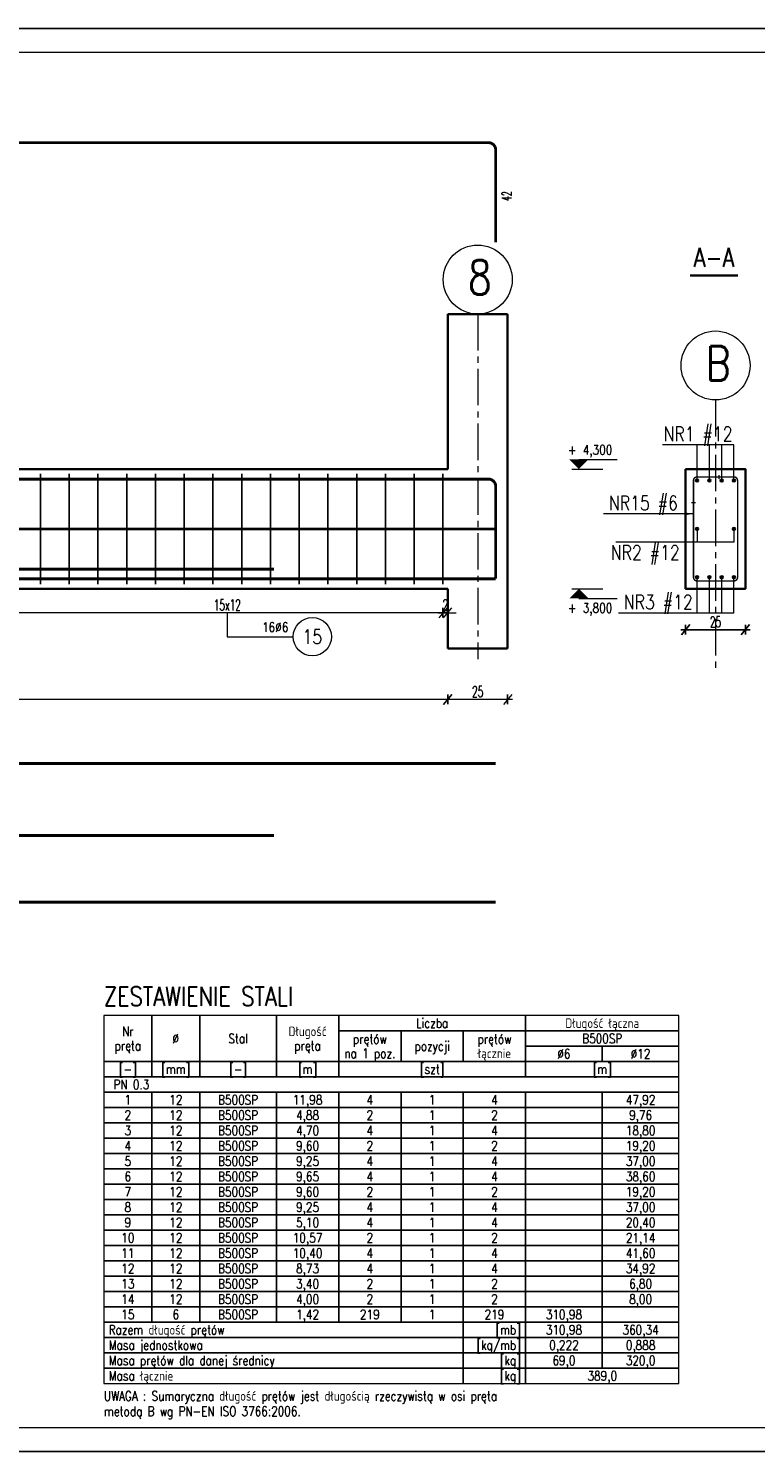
# Model space of a CAD drawing. Header units: centimetres. Extents: x 125945 to 146944, y 20629 to 31773.
# Tile 24 of 80: x 135788 to 136092, y 20629 to 21223. Entities that reach past the tile are written whole.
import ezdxf
from ezdxf.enums import TextEntityAlignment as Align

# ---------------------------------------------------------------- set-up
doc = ezdxf.new("R2010")
doc.units = ezdxf.units.CM
doc.linetypes.add('CENTER2', pattern=[28.575, 19.05, -3.175, 3.175, -3.175])
for name, color, linetype, lineweight in [('e-cad_cienkie', 88, 'Continuous', 15), ('e-cad_opisy', 7, 'Continuous', 15), ('e-cad_osie', 172, 'CENTER2', 9), ('e-cad_wymiary', 66, 'Continuous', 15), ('K-ŻELBET', 204, 'Continuous', 35)]:
    doc.layers.add(name, color=color, linetype=linetype, lineweight=lineweight)
for name, color, linetype in [('e-cad_prety_przekroj', 4, 'Continuous'), ('e-cad_prety_widok', 3, 'Continuous'), ('e-cad_strzemiona', 3, 'Continuous')]:
    doc.layers.add(name, color=color, linetype=linetype)
doc.styles.add('e-cad_1', font='simplex.shx', dxfattribs={"width": 0.6})
doc.styles.add('e-cad_2', font='simplex.shx', dxfattribs={"width": 0.8})
doc.styles.add('simpl', font='simplex.shx', dxfattribs={"width": 0.6})
doc.dimstyles.new('1_10', dxfattribs={"dimtxt": 2.75, "dimasz": 2, "dimexe": 1.25, "dimexo": 0, "dimgap": 0.8, "dimtad": 1, "dimdec": 1, "dimrnd": 0.5, "dimdsep": 46, "dimtxsty": 'e-cad_1', "dimblk": 'OBLIQUE', "dimcen": 0, "dimdle": 1, "dimclrd": 256, "dimclre": 256, "dimclrt": 256, "dimadec": 0, "dimazin": 0, "dimtfac": 1, "dimtdec": 1, "dimtix": 1, "dimtmove": 2, "dimatfit": 3, "dimfxl": 1.25, "dimfxlon": 1, "dimtfill": 1, "dimtfillclr": 256, "dimlwd": 9, "dimarcsym": 0})
doc.dimstyles.new('1_20', dxfattribs={"dimscale": 2, "dimtxt": 2.25, "dimasz": 1.75, "dimexe": 1, "dimexo": 0, "dimgap": 0.5, "dimtad": 1, "dimdec": 1, "dimrnd": 0.5, "dimdsep": 46, "dimtxsty": 'simpl', "dimblk": 'OBLIQUE', "dimcen": 0, "dimdle": 1, "dimclrd": 256, "dimclre": 256, "dimclrt": 256, "dimadec": 0, "dimazin": 0, "dimtfac": 1, "dimtdec": 1, "dimtix": 1, "dimtmove": 2, "dimatfit": 3, "dimldrblk": 'OBLIQUE', "dimfxl": 1, "dimfxlon": 1, "dimarcsym": 0})
doc.dimstyles.new('e-cad_1_20_[cm]', dxfattribs={"dimscale": 2, "dimtxt": 2.25, "dimasz": 1.75, "dimexe": 1, "dimexo": 0, "dimgap": 0.5, "dimtad": 1, "dimdec": 1, "dimrnd": 0.5, "dimdsep": 46, "dimtxsty": 'simpl', "dimblk": 'OBLIQUE', "dimcen": 0, "dimdle": 1, "dimclrd": 256, "dimclre": 256, "dimclrt": 256, "dimadec": 0, "dimazin": 0, "dimtfac": 1, "dimtdec": 1, "dimtix": 1, "dimtmove": 2, "dimatfit": 3, "dimldrblk": 'OBLIQUE', "dimfxl": 1, "dimfxlon": 1, "dimlwd": -1, "dimarcsym": 0})

# ---------------------------------------------------------------- blocks, each defined once
blk = doc.blocks.new('_Oblique')
at = {"color": 0, "linetype": 'ByBlock', "lineweight": -2}
blk.add_line((0.5, 0.6), (-0.5, -0.6), dxfattribs=at)
blk = doc.blocks.new('*D4129')
at = {"layer": 'Defpoints', "color": 0}
for p in [(136087.73, 21039.05), (136087.73, 20989.05), (136107.2, 20989.05)]:
    blk.add_point(p, dxfattribs=at)
at = {"layer": 'e-cad_wymiary', "lineweight": -2, "ltscale": 0.8}
for p, q in [((136107.2, 21041.05), (136107.2, 20987.05)), ((136105.2, 21039.05), (136109.2, 21039.05)), ((136105.2, 20989.05), (136109.2, 20989.05))]:
    blk.add_line(p, q, dxfattribs=at)
at = {"layer": 'e-cad_wymiary', "lineweight": -2, "xscale": 3.5, "yscale": 3.5, "zscale": 3.5}
for p, rotation in [((136107.2, 21039.05), 90), ((136107.2, 20989.05), 270)]:
    blk.add_blockref('_Oblique', p, dxfattribs=dict(at, rotation=rotation))
at = {"layer": 'e-cad_wymiary', "ltscale": 0.8, "insert": (136103.95, 21014.05), "char_height": 4.5, "attachment_point": 5, "rotation": 90, "style": 'simpl'}
blk.add_mtext('50', dxfattribs=at)
blk = doc.blocks.new('*D4130')
at = {"layer": 'Defpoints', "color": 0}
for p in [(136062.73, 20989.05), (136087.73, 20989.05), (136087.73, 20971.99)]:
    blk.add_point(p, dxfattribs=at)
at = {"layer": 'e-cad_wymiary', "lineweight": -2, "ltscale": 0.8}
for p, q in [((136060.73, 20971.99), (136089.73, 20971.99)), ((136062.73, 20973.99), (136062.73, 20969.99)), ((136087.73, 20973.99), (136087.73, 20969.99))]:
    blk.add_line(p, q, dxfattribs=at)
at = {"layer": 'e-cad_wymiary', "lineweight": -2, "xscale": 3.5, "yscale": 3.5, "zscale": 3.5, "rotation": 180}
blk.add_blockref('_Oblique', (136062.73, 20971.99), dxfattribs=at)
at = {"layer": 'e-cad_wymiary', "lineweight": -2, "xscale": 3.5, "yscale": 3.5, "zscale": 3.5}
blk.add_blockref('_Oblique', (136087.73, 20971.99), dxfattribs=at)
at = {"layer": 'e-cad_wymiary', "ltscale": 0.8, "insert": (136075.23, 20975.24), "char_height": 4.5, "attachment_point": 5, "style": 'simpl'}
blk.add_mtext('25', dxfattribs=at)
blk = doc.blocks.new('e-cad_przekroj_nazwa_1')
at = {"const_width": 0.5}
blk.add_lwpolyline([(5, 0), (-5, 0)], dxfattribs=at)
at = {"style": 'e-cad_1', "width": 0.8}
blk.add_attdef('SYMBOL', text='', height=4, dxfattribs=at).set_placement((0, 1.75), align=Align.CENTER)
blk = doc.blocks.new('*D4165')
at = {"layer": 'Defpoints', "color": 0}
for p in [(135961.47, 20991.05), (135963.47, 20991.05), (135963.47, 20979.05)]:
    blk.add_point(p, dxfattribs=at)
at = {"layer": 'e-cad_wymiary', "lineweight": -2, "ltscale": 0.8}
for p, q in [((135961.47, 20981.05), (135961.47, 20977.05)), ((135963.47, 20981.05), (135963.47, 20977.05))]:
    blk.add_line(p, q, dxfattribs=at)
at = {"layer": 'e-cad_wymiary', "ltscale": 0.8}
for p, q in [((135961.47, 20979.05), (135957.97, 20979.05)), ((135959.47, 20979.05), (135965.47, 20979.05)), ((135963.47, 20979.05), (135966.97, 20979.05))]:
    blk.add_line(p, q, dxfattribs=at)
at = {"layer": 'e-cad_wymiary', "xscale": 3.5, "yscale": 3.5, "zscale": 3.5}
blk.add_blockref('_Oblique', (135961.47, 20979.05), dxfattribs=at)
at = {"layer": 'e-cad_wymiary', "xscale": 3.5, "yscale": 3.5, "zscale": 3.5, "rotation": 180}
blk.add_blockref('_Oblique', (135963.47, 20979.05), dxfattribs=at)
at = {"layer": 'e-cad_wymiary', "ltscale": 0.8, "insert": (135962.47, 20982.3), "char_height": 4.5, "attachment_point": 5, "style": 'simpl'}
blk.add_mtext('2', dxfattribs=at)
blk = doc.blocks.new('*D4166')
at = {"layer": 'Defpoints', "color": 0}
for p in [(135781.47, 20991.05), (135961.47, 20991.05), (135781.47, 20979.05)]:
    blk.add_point(p, dxfattribs=at)
at = {"layer": 'e-cad_wymiary', "lineweight": -2, "ltscale": 0.8}
for p, q in [((135781.47, 20981.05), (135781.47, 20977.05)), ((135961.47, 20981.05), (135961.47, 20977.05))]:
    blk.add_line(p, q, dxfattribs=at)
at = {"layer": 'e-cad_wymiary', "ltscale": 0.8}
blk.add_line((135963.47, 20979.05), (135779.47, 20979.05), dxfattribs=at)
at = {"layer": 'e-cad_wymiary', "xscale": 3.5, "yscale": 3.5, "zscale": 3.5, "rotation": 180}
blk.add_blockref('_Oblique', (135781.47, 20979.05), dxfattribs=at)
at = {"layer": 'e-cad_wymiary', "xscale": 3.5, "yscale": 3.5, "zscale": 3.5}
blk.add_blockref('_Oblique', (135961.47, 20979.05), dxfattribs=at)
at = {"layer": 'e-cad_wymiary', "ltscale": 0.8, "insert": (135871.47, 20982.3), "char_height": 4.5, "attachment_point": 5, "style": 'simpl'}
blk.add_mtext('15x12', dxfattribs=at)
blk = doc.blocks.new('e-cad_ZelbetOpisNiezliczalny_1P')
at = {"layer": 'e-cad_cienkie'}
blk.add_circle((4, 0), 4, dxfattribs=at)
at = {"layer": 'e-cad_opisy', "ltscale": 0.04, "style": 'e-cad_1', "width": 0.8}
for tag, p in [('OPIS', (-1, 1)), ('UWAGI', (-1, -3))]:
    blk.add_attdef(tag, text='', height=2, dxfattribs=at).set_placement(p, align=Align.RIGHT)
blk.add_attdef('NR', text='', height=3, dxfattribs=at).set_placement((4, 0), align=Align.MIDDLE_CENTER)
blk = doc.blocks.new('e-cad_kota_2')
blk.add_line((0, 2), (8, 2))
blk.add_lwpolyline([(0, 0, 0, 4, 0), (0, 2, 4, 4, 0)], format="xyseb")
at = {"style": 'e-cad_1', "width": 0.8}
blk.add_attdef('ZNAK', text='', height=2, dxfattribs=at).set_placement((-0.5, 3), align=Align.RIGHT)
blk.add_attdef('RZEDNA', (0.8, 3), '', height=2, dxfattribs=at)
blk = doc.blocks.new('e-cad_kota_2_1')
blk.add_line((0, -2), (8, -2))
blk.add_lwpolyline([(0, 0, 0, 4, 0), (0, -2, 4, 4, 0)], format="xyseb")
at = {"style": 'e-cad_1', "width": 0.8}
blk.add_attdef('ZNAK', text='', height=2, dxfattribs=at).set_placement((-0.5, -5), align=Align.RIGHT)
blk.add_attdef('RZEDNA', (0.8, -5), '', height=2, dxfattribs=at)
blk = doc.blocks.new('*D4169')
at = {"layer": 'Defpoints', "color": 0}
for p in [(135963.47, 20964.08), (135988.47, 20964.08), (135963.47, 20942.89)]:
    blk.add_point(p, dxfattribs=at)
at = {"layer": 'e-cad_wymiary', "lineweight": -2, "ltscale": 0.8}
for p, q in [((135963.47, 20944.89), (135963.47, 20940.89)), ((135988.47, 20944.89), (135988.47, 20940.89))]:
    blk.add_line(p, q, dxfattribs=at)
at = {"layer": 'e-cad_wymiary', "ltscale": 0.8}
blk.add_line((135990.47, 20942.89), (135961.47, 20942.89), dxfattribs=at)
at = {"layer": 'e-cad_wymiary', "xscale": 3.5, "yscale": 3.5, "zscale": 3.5, "rotation": 180}
blk.add_blockref('_Oblique', (135963.47, 20942.89), dxfattribs=at)
at = {"layer": 'e-cad_wymiary', "xscale": 3.5, "yscale": 3.5, "zscale": 3.5}
blk.add_blockref('_Oblique', (135988.47, 20942.89), dxfattribs=at)
at = {"layer": 'e-cad_wymiary', "ltscale": 0.8, "insert": (135975.97, 20946.14), "char_height": 4.5, "attachment_point": 5, "style": 'simpl'}
blk.add_mtext('25', dxfattribs=at)
blk = doc.blocks.new('*D4170')
at = {"layer": 'Defpoints', "color": 0}
for p in [(135963.47, 20964.08), (135418.47, 20959.72), (135418.47, 20942.89)]:
    blk.add_point(p, dxfattribs=at)
at = {"layer": 'e-cad_wymiary', "lineweight": -2, "ltscale": 0.8}
for p, q in [((135418.47, 20944.89), (135418.47, 20940.89)), ((135963.47, 20944.89), (135963.47, 20940.89))]:
    blk.add_line(p, q, dxfattribs=at)
at = {"layer": 'e-cad_wymiary', "ltscale": 0.8}
blk.add_line((135965.47, 20942.89), (135416.47, 20942.89), dxfattribs=at)
at = {"layer": 'e-cad_wymiary', "xscale": 3.5, "yscale": 3.5, "zscale": 3.5, "rotation": 180}
blk.add_blockref('_Oblique', (135418.47, 20942.89), dxfattribs=at)
at = {"layer": 'e-cad_wymiary', "xscale": 3.5, "yscale": 3.5, "zscale": 3.5}
blk.add_blockref('_Oblique', (135963.47, 20942.89), dxfattribs=at)
at = {"layer": 'e-cad_wymiary', "ltscale": 0.8, "insert": (135690.97, 20946.14), "char_height": 4.5, "attachment_point": 5, "style": 'simpl'}
blk.add_mtext('545', dxfattribs=at)

msp = doc.modelspace()

# ---------------------------------------------------------------- hatches: boundary and pattern name
at = {"layer": 'e-cad_prety_przekroj', "ltscale": 0.8}
h = msp.add_hatch(color=256, dxfattribs=at)
edge = h.paths.add_edge_path()
edge.add_arc((136067.53, 21034.25), 0.6, 0, 360)
h = msp.add_hatch(color=256, dxfattribs=at)
edge = h.paths.add_edge_path()
edge.add_arc((136072.66, 21034.25), 0.6, 0, 360)
h = msp.add_hatch(color=256, dxfattribs=at)
edge = h.paths.add_edge_path()
edge.add_arc((136077.8, 21034.25), 0.6, 0, 360)
h = msp.add_hatch(color=256, dxfattribs=at)
edge = h.paths.add_edge_path()
edge.add_arc((136082.93, 21034.25), 0.6, 0, 360)
h = msp.add_hatch(color=256, dxfattribs=at)
edge = h.paths.add_edge_path()
edge.add_arc((136067.53, 21014.03), 0.6, 0, 360)
h = msp.add_hatch(color=256, dxfattribs=at)
edge = h.paths.add_edge_path()
edge.add_arc((136082.93, 21014.03), 0.6, -180, 180, ccw=False)
h = msp.add_hatch(color=256, dxfattribs=at)
edge = h.paths.add_edge_path()
edge.add_arc((136067.53, 20993.85), 0.6, 0, 360)
h = msp.add_hatch(color=256, dxfattribs=at)
edge = h.paths.add_edge_path()
edge.add_arc((136072.66, 20993.85), 0.6, 0, 360)
h = msp.add_hatch(color=256, dxfattribs=at)
edge = h.paths.add_edge_path()
edge.add_arc((136077.8, 20993.85), 0.6, 0, 360)
h = msp.add_hatch(color=256, dxfattribs=at)
edge = h.paths.add_edge_path()
edge.add_arc((136082.93, 20993.85), 0.6, 0, 360)

# ---------------------------------------------------------------- linework, layer by layer
at = {"layer": 'Defpoints'}
msp.add_lwpolyline([(132588.6, 20628.94), (136328.6, 20628.94), (136328.6, 21222.94), (132588.6, 21222.94)], close=True, dxfattribs=at)
at = {"layer": 'e-cad_cienkie', "ltscale": 0.8}
for p, q in [((136015.21, 21039.05), (136028.21, 21039.05)), ((136076.73, 21034.95), (136076.73, 21036.55)), ((136065.23, 21025.05), (136066.83, 21025.05)), ((136015.21, 20989.05), (136028.21, 20989.05))]:
    msp.add_line(p, q, dxfattribs=at)
at = {"layer": 'e-cad_cienkie'}
msp.add_lwpolyline([(132648.6, 20638.94), (136318.6, 20638.94), (136318.6, 21212.94), (132648.6, 21212.94)], close=True, dxfattribs=at)
at = {"layer": 'e-cad_cienkie', "ltscale": 0.8}
for points in [[(136082.93, 21049.16), (136053.09, 21049.16)], [(136067.53, 21034.25), (136067.53, 21049.16)], [(136072.66, 21034.25), (136072.66, 21049.16)], [(136077.8, 21034.25), (136077.8, 21049.16)], [(136082.93, 21034.25), (136082.93, 21049.16)], [(136067.53, 21014.03), (136067.53, 21008.43)], [(136082.93, 21014.07), (136082.93, 21008.46)], [(136082.93, 21008.46), (136033.66, 21008.46)], [(136067.53, 20978.94), (136067.53, 20993.85)], [(136072.66, 20978.94), (136072.66, 20993.85)], [(136077.8, 20978.94), (136077.8, 20993.85)], [(136082.93, 20978.94), (136082.93, 20993.85)], [(136082.93, 20978.94), (136034.69, 20978.94)], [(135871.47, 20969.05), (135898.95, 20969.05)]]:
    msp.add_lwpolyline(points, dxfattribs=at)
for points in [[(135819.96, 20791.74), (135839.96, 20791.74), (135839.96, 20810.94), (135819.96, 20810.94)], [(135839.96, 20791.74), (135859.96, 20791.74), (135859.96, 20810.94), (135839.96, 20810.94)], [(135859.96, 20791.74), (135891.96, 20791.74), (135891.96, 20810.94), (135859.96, 20810.94)], [(135891.96, 20791.74), (135917.96, 20791.74), (135917.96, 20810.94), (135891.96, 20810.94)], [(135917.96, 20804.54), (135995.96, 20804.54), (135995.96, 20810.94), (135917.96, 20810.94)], [(135995.96, 20804.54), (136059.96, 20804.54), (136059.96, 20810.94), (135995.96, 20810.94)], [(135917.96, 20791.74), (135943.96, 20791.74), (135943.96, 20804.54), (135917.96, 20804.54)], [(135943.96, 20791.74), (135969.96, 20791.74), (135969.96, 20804.54), (135943.96, 20804.54)], [(135969.96, 20791.74), (135995.96, 20791.74), (135995.96, 20804.54), (135969.96, 20804.54)], [(135995.96, 20798.14), (136059.96, 20798.14), (136059.96, 20804.54), (135995.96, 20804.54)], [(135995.96, 20791.74), (136027.96, 20791.74), (136027.96, 20798.14), (135995.96, 20798.14)], [(136027.96, 20791.74), (136059.96, 20791.74), (136059.96, 20798.14), (136027.96, 20798.14)], [(135819.96, 20785.34), (135839.96, 20785.34), (135839.96, 20791.74), (135819.96, 20791.74)], [(135839.96, 20785.34), (135859.96, 20785.34), (135859.96, 20791.74), (135839.96, 20791.74)], [(135859.96, 20785.34), (135891.96, 20785.34), (135891.96, 20791.74), (135859.96, 20791.74)], [(135891.96, 20785.34), (135917.96, 20785.34), (135917.96, 20791.74), (135891.96, 20791.74)], [(135917.96, 20785.34), (135995.96, 20785.34), (135995.96, 20791.74), (135917.96, 20791.74)], [(135995.96, 20785.34), (136059.96, 20785.34), (136059.96, 20791.74), (135995.96, 20791.74)], [(135819.96, 20778.94), (136059.96, 20778.94), (136059.96, 20785.34), (135819.96, 20785.34)], [(135819.96, 20772.54), (135839.96, 20772.54), (135839.96, 20778.94), (135819.96, 20778.94)], [(135839.96, 20772.54), (135859.96, 20772.54), (135859.96, 20778.94), (135839.96, 20778.94)], [(135859.96, 20772.54), (135891.96, 20772.54), (135891.96, 20778.94), (135859.96, 20778.94)], [(135891.96, 20772.54), (135917.96, 20772.54), (135917.96, 20778.94), (135891.96, 20778.94)], [(135917.96, 20772.54), (135943.96, 20772.54), (135943.96, 20778.94), (135917.96, 20778.94)], [(135943.96, 20772.54), (135969.96, 20772.54), (135969.96, 20778.94), (135943.96, 20778.94)], [(135969.96, 20772.54), (135995.96, 20772.54), (135995.96, 20778.94), (135969.96, 20778.94)], [(135995.96, 20772.54), (136027.96, 20772.54), (136027.96, 20778.94), (135995.96, 20778.94)], [(136027.96, 20772.54), (136059.96, 20772.54), (136059.96, 20778.94), (136027.96, 20778.94)], [(135819.96, 20766.14), (135839.96, 20766.14), (135839.96, 20772.54), (135819.96, 20772.54)], [(135839.96, 20766.14), (135859.96, 20766.14), (135859.96, 20772.54), (135839.96, 20772.54)], [(135859.96, 20766.14), (135891.96, 20766.14), (135891.96, 20772.54), (135859.96, 20772.54)], [(135891.96, 20766.14), (135917.96, 20766.14), (135917.96, 20772.54), (135891.96, 20772.54)], [(135917.96, 20766.14), (135943.96, 20766.14), (135943.96, 20772.54), (135917.96, 20772.54)], [(135943.96, 20766.14), (135969.96, 20766.14), (135969.96, 20772.54), (135943.96, 20772.54)], [(135969.96, 20766.14), (135995.96, 20766.14), (135995.96, 20772.54), (135969.96, 20772.54)], [(135995.96, 20766.14), (136027.96, 20766.14), (136027.96, 20772.54), (135995.96, 20772.54)], [(136027.96, 20766.14), (136059.96, 20766.14), (136059.96, 20772.54), (136027.96, 20772.54)], [(135819.96, 20759.74), (135839.96, 20759.74), (135839.96, 20766.14), (135819.96, 20766.14)], [(135839.96, 20759.74), (135859.96, 20759.74), (135859.96, 20766.14), (135839.96, 20766.14)], [(135859.96, 20759.74), (135891.96, 20759.74), (135891.96, 20766.14), (135859.96, 20766.14)], [(135891.96, 20759.74), (135917.96, 20759.74), (135917.96, 20766.14), (135891.96, 20766.14)], [(135917.96, 20759.74), (135943.96, 20759.74), (135943.96, 20766.14), (135917.96, 20766.14)], [(135943.96, 20759.74), (135969.96, 20759.74), (135969.96, 20766.14), (135943.96, 20766.14)], [(135969.96, 20759.74), (135995.96, 20759.74), (135995.96, 20766.14), (135969.96, 20766.14)], [(135995.96, 20759.74), (136027.96, 20759.74), (136027.96, 20766.14), (135995.96, 20766.14)], [(136027.96, 20759.74), (136059.96, 20759.74), (136059.96, 20766.14), (136027.96, 20766.14)], [(135819.96, 20753.34), (135839.96, 20753.34), (135839.96, 20759.74), (135819.96, 20759.74)], [(135839.96, 20753.34), (135859.96, 20753.34), (135859.96, 20759.74), (135839.96, 20759.74)], [(135859.96, 20753.34), (135891.96, 20753.34), (135891.96, 20759.74), (135859.96, 20759.74)], [(135891.96, 20753.34), (135917.96, 20753.34), (135917.96, 20759.74), (135891.96, 20759.74)], [(135917.96, 20753.34), (135943.96, 20753.34), (135943.96, 20759.74), (135917.96, 20759.74)], [(135943.96, 20753.34), (135969.96, 20753.34), (135969.96, 20759.74), (135943.96, 20759.74)], [(135969.96, 20753.34), (135995.96, 20753.34), (135995.96, 20759.74), (135969.96, 20759.74)], [(135995.96, 20753.34), (136027.96, 20753.34), (136027.96, 20759.74), (135995.96, 20759.74)], [(136027.96, 20753.34), (136059.96, 20753.34), (136059.96, 20759.74), (136027.96, 20759.74)], [(135819.96, 20746.94), (135839.96, 20746.94), (135839.96, 20753.34), (135819.96, 20753.34)], [(135839.96, 20746.94), (135859.96, 20746.94), (135859.96, 20753.34), (135839.96, 20753.34)], [(135859.96, 20746.94), (135891.96, 20746.94), (135891.96, 20753.34), (135859.96, 20753.34)], [(135891.96, 20746.94), (135917.96, 20746.94), (135917.96, 20753.34), (135891.96, 20753.34)], [(135917.96, 20746.94), (135943.96, 20746.94), (135943.96, 20753.34), (135917.96, 20753.34)], [(135943.96, 20746.94), (135969.96, 20746.94), (135969.96, 20753.34), (135943.96, 20753.34)], [(135969.96, 20746.94), (135995.96, 20746.94), (135995.96, 20753.34), (135969.96, 20753.34)], [(135995.96, 20746.94), (136027.96, 20746.94), (136027.96, 20753.34), (135995.96, 20753.34)], [(136027.96, 20746.94), (136059.96, 20746.94), (136059.96, 20753.34), (136027.96, 20753.34)], [(135819.96, 20740.54), (135839.96, 20740.54), (135839.96, 20746.94), (135819.96, 20746.94)], [(135839.96, 20740.54), (135859.96, 20740.54), (135859.96, 20746.94), (135839.96, 20746.94)], [(135859.96, 20740.54), (135891.96, 20740.54), (135891.96, 20746.94), (135859.96, 20746.94)], [(135891.96, 20740.54), (135917.96, 20740.54), (135917.96, 20746.94), (135891.96, 20746.94)], [(135917.96, 20740.54), (135943.96, 20740.54), (135943.96, 20746.94), (135917.96, 20746.94)], [(135943.96, 20740.54), (135969.96, 20740.54), (135969.96, 20746.94), (135943.96, 20746.94)], [(135969.96, 20740.54), (135995.96, 20740.54), (135995.96, 20746.94), (135969.96, 20746.94)], [(135995.96, 20740.54), (136027.96, 20740.54), (136027.96, 20746.94), (135995.96, 20746.94)], [(136027.96, 20740.54), (136059.96, 20740.54), (136059.96, 20746.94), (136027.96, 20746.94)], [(135819.96, 20734.14), (135839.96, 20734.14), (135839.96, 20740.54), (135819.96, 20740.54)], [(135839.96, 20734.14), (135859.96, 20734.14), (135859.96, 20740.54), (135839.96, 20740.54)], [(135859.96, 20734.14), (135891.96, 20734.14), (135891.96, 20740.54), (135859.96, 20740.54)], [(135891.96, 20734.14), (135917.96, 20734.14), (135917.96, 20740.54), (135891.96, 20740.54)], [(135917.96, 20734.14), (135943.96, 20734.14), (135943.96, 20740.54), (135917.96, 20740.54)], [(135943.96, 20734.14), (135969.96, 20734.14), (135969.96, 20740.54), (135943.96, 20740.54)], [(135969.96, 20734.14), (135995.96, 20734.14), (135995.96, 20740.54), (135969.96, 20740.54)], [(135995.96, 20734.14), (136027.96, 20734.14), (136027.96, 20740.54), (135995.96, 20740.54)], [(136027.96, 20734.14), (136059.96, 20734.14), (136059.96, 20740.54), (136027.96, 20740.54)], [(135819.96, 20727.74), (135839.96, 20727.74), (135839.96, 20734.14), (135819.96, 20734.14)], [(135839.96, 20727.74), (135859.96, 20727.74), (135859.96, 20734.14), (135839.96, 20734.14)], [(135859.96, 20727.74), (135891.96, 20727.74), (135891.96, 20734.14), (135859.96, 20734.14)], [(135891.96, 20727.74), (135917.96, 20727.74), (135917.96, 20734.14), (135891.96, 20734.14)], [(135917.96, 20727.74), (135943.96, 20727.74), (135943.96, 20734.14), (135917.96, 20734.14)], [(135943.96, 20727.74), (135969.96, 20727.74), (135969.96, 20734.14), (135943.96, 20734.14)], [(135969.96, 20727.74), (135995.96, 20727.74), (135995.96, 20734.14), (135969.96, 20734.14)], [(135995.96, 20727.74), (136027.96, 20727.74), (136027.96, 20734.14), (135995.96, 20734.14)], [(136027.96, 20727.74), (136059.96, 20727.74), (136059.96, 20734.14), (136027.96, 20734.14)], [(135819.96, 20721.34), (135839.96, 20721.34), (135839.96, 20727.74), (135819.96, 20727.74)], [(135839.96, 20721.34), (135859.96, 20721.34), (135859.96, 20727.74), (135839.96, 20727.74)], [(135859.96, 20721.34), (135891.96, 20721.34), (135891.96, 20727.74), (135859.96, 20727.74)], [(135891.96, 20721.34), (135917.96, 20721.34), (135917.96, 20727.74), (135891.96, 20727.74)], [(135917.96, 20721.34), (135943.96, 20721.34), (135943.96, 20727.74), (135917.96, 20727.74)], [(135943.96, 20721.34), (135969.96, 20721.34), (135969.96, 20727.74), (135943.96, 20727.74)], [(135969.96, 20721.34), (135995.96, 20721.34), (135995.96, 20727.74), (135969.96, 20727.74)], [(135995.96, 20721.34), (136027.96, 20721.34), (136027.96, 20727.74), (135995.96, 20727.74)], [(136027.96, 20721.34), (136059.96, 20721.34), (136059.96, 20727.74), (136027.96, 20727.74)], [(135819.96, 20714.94), (135839.96, 20714.94), (135839.96, 20721.34), (135819.96, 20721.34)], [(135839.96, 20714.94), (135859.96, 20714.94), (135859.96, 20721.34), (135839.96, 20721.34)], [(135859.96, 20714.94), (135891.96, 20714.94), (135891.96, 20721.34), (135859.96, 20721.34)], [(135891.96, 20714.94), (135917.96, 20714.94), (135917.96, 20721.34), (135891.96, 20721.34)], [(135917.96, 20714.94), (135943.96, 20714.94), (135943.96, 20721.34), (135917.96, 20721.34)], [(135943.96, 20714.94), (135969.96, 20714.94), (135969.96, 20721.34), (135943.96, 20721.34)], [(135969.96, 20714.94), (135995.96, 20714.94), (135995.96, 20721.34), (135969.96, 20721.34)], [(135995.96, 20714.94), (136027.96, 20714.94), (136027.96, 20721.34), (135995.96, 20721.34)], [(136027.96, 20714.94), (136059.96, 20714.94), (136059.96, 20721.34), (136027.96, 20721.34)], [(135819.96, 20708.54), (135839.96, 20708.54), (135839.96, 20714.94), (135819.96, 20714.94)], [(135839.96, 20708.54), (135859.96, 20708.54), (135859.96, 20714.94), (135839.96, 20714.94)], [(135859.96, 20708.54), (135891.96, 20708.54), (135891.96, 20714.94), (135859.96, 20714.94)], [(135891.96, 20708.54), (135917.96, 20708.54), (135917.96, 20714.94), (135891.96, 20714.94)], [(135917.96, 20708.54), (135943.96, 20708.54), (135943.96, 20714.94), (135917.96, 20714.94)], [(135943.96, 20708.54), (135969.96, 20708.54), (135969.96, 20714.94), (135943.96, 20714.94)], [(135969.96, 20708.54), (135995.96, 20708.54), (135995.96, 20714.94), (135969.96, 20714.94)], [(135995.96, 20708.54), (136027.96, 20708.54), (136027.96, 20714.94), (135995.96, 20714.94)], [(136027.96, 20708.54), (136059.96, 20708.54), (136059.96, 20714.94), (136027.96, 20714.94)], [(135819.96, 20702.14), (135839.96, 20702.14), (135839.96, 20708.54), (135819.96, 20708.54)], [(135839.96, 20702.14), (135859.96, 20702.14), (135859.96, 20708.54), (135839.96, 20708.54)], [(135859.96, 20702.14), (135891.96, 20702.14), (135891.96, 20708.54), (135859.96, 20708.54)], [(135891.96, 20702.14), (135917.96, 20702.14), (135917.96, 20708.54), (135891.96, 20708.54)], [(135917.96, 20702.14), (135943.96, 20702.14), (135943.96, 20708.54), (135917.96, 20708.54)], [(135943.96, 20702.14), (135969.96, 20702.14), (135969.96, 20708.54), (135943.96, 20708.54)], [(135969.96, 20702.14), (135995.96, 20702.14), (135995.96, 20708.54), (135969.96, 20708.54)], [(135995.96, 20702.14), (136027.96, 20702.14), (136027.96, 20708.54), (135995.96, 20708.54)], [(136027.96, 20702.14), (136059.96, 20702.14), (136059.96, 20708.54), (136027.96, 20708.54)], [(135819.96, 20695.74), (135839.96, 20695.74), (135839.96, 20702.14), (135819.96, 20702.14)], [(135839.96, 20695.74), (135859.96, 20695.74), (135859.96, 20702.14), (135839.96, 20702.14)], [(135859.96, 20695.74), (135891.96, 20695.74), (135891.96, 20702.14), (135859.96, 20702.14)], [(135891.96, 20695.74), (135917.96, 20695.74), (135917.96, 20702.14), (135891.96, 20702.14)], [(135917.96, 20695.74), (135943.96, 20695.74), (135943.96, 20702.14), (135917.96, 20702.14)], [(135943.96, 20695.74), (135969.96, 20695.74), (135969.96, 20702.14), (135943.96, 20702.14)], [(135969.96, 20695.74), (135995.96, 20695.74), (135995.96, 20702.14), (135969.96, 20702.14)], [(135995.96, 20695.74), (136027.96, 20695.74), (136027.96, 20702.14), (135995.96, 20702.14)], [(136027.96, 20695.74), (136059.96, 20695.74), (136059.96, 20702.14), (136027.96, 20702.14)], [(135819.96, 20689.34), (135839.96, 20689.34), (135839.96, 20695.74), (135819.96, 20695.74)], [(135839.96, 20689.34), (135859.96, 20689.34), (135859.96, 20695.74), (135839.96, 20695.74)], [(135859.96, 20689.34), (135891.96, 20689.34), (135891.96, 20695.74), (135859.96, 20695.74)], [(135891.96, 20689.34), (135917.96, 20689.34), (135917.96, 20695.74), (135891.96, 20695.74)], [(135917.96, 20689.34), (135943.96, 20689.34), (135943.96, 20695.74), (135917.96, 20695.74)], [(135943.96, 20689.34), (135969.96, 20689.34), (135969.96, 20695.74), (135943.96, 20695.74)], [(135969.96, 20689.34), (135995.96, 20689.34), (135995.96, 20695.74), (135969.96, 20695.74)], [(135995.96, 20689.34), (136027.96, 20689.34), (136027.96, 20695.74), (135995.96, 20695.74)], [(136027.96, 20689.34), (136059.96, 20689.34), (136059.96, 20695.74), (136027.96, 20695.74)], [(135819.96, 20682.94), (135839.96, 20682.94), (135839.96, 20689.34), (135819.96, 20689.34)], [(135839.96, 20682.94), (135859.96, 20682.94), (135859.96, 20689.34), (135839.96, 20689.34)], [(135859.96, 20682.94), (135891.96, 20682.94), (135891.96, 20689.34), (135859.96, 20689.34)], [(135891.96, 20682.94), (135917.96, 20682.94), (135917.96, 20689.34), (135891.96, 20689.34)], [(135917.96, 20682.94), (135943.96, 20682.94), (135943.96, 20689.34), (135917.96, 20689.34)], [(135943.96, 20682.94), (135969.96, 20682.94), (135969.96, 20689.34), (135943.96, 20689.34)], [(135969.96, 20682.94), (135995.96, 20682.94), (135995.96, 20689.34), (135969.96, 20689.34)], [(135995.96, 20682.94), (136027.96, 20682.94), (136027.96, 20689.34), (135995.96, 20689.34)], [(136027.96, 20682.94), (136059.96, 20682.94), (136059.96, 20689.34), (136027.96, 20689.34)], [(135819.96, 20676.54), (135969.96, 20676.54), (135969.96, 20682.94), (135819.96, 20682.94)], [(135969.96, 20676.54), (135995.96, 20676.54), (135995.96, 20682.94), (135969.96, 20682.94)], [(135995.96, 20676.54), (136027.96, 20676.54), (136027.96, 20682.94), (135995.96, 20682.94)], [(136027.96, 20676.54), (136059.96, 20676.54), (136059.96, 20682.94), (136027.96, 20682.94)], [(135819.96, 20670.14), (135969.96, 20670.14), (135969.96, 20676.54), (135819.96, 20676.54)], [(135969.96, 20670.14), (135995.96, 20670.14), (135995.96, 20676.54), (135969.96, 20676.54)], [(135995.96, 20670.14), (136027.96, 20670.14), (136027.96, 20676.54), (135995.96, 20676.54)], [(136027.96, 20670.14), (136059.96, 20670.14), (136059.96, 20676.54), (136027.96, 20676.54)], [(135819.96, 20663.74), (135969.96, 20663.74), (135969.96, 20670.14), (135819.96, 20670.14)], [(135969.96, 20663.74), (135995.96, 20663.74), (135995.96, 20670.14), (135969.96, 20670.14)], [(135995.96, 20663.74), (136027.96, 20663.74), (136027.96, 20670.14), (135995.96, 20670.14)], [(136027.96, 20663.74), (136059.96, 20663.74), (136059.96, 20670.14), (136027.96, 20670.14)], [(135819.96, 20657.34), (135969.96, 20657.34), (135969.96, 20663.74), (135819.96, 20663.74)], [(135969.96, 20657.34), (135995.96, 20657.34), (135995.96, 20663.74), (135969.96, 20663.74)], [(135995.96, 20657.34), (136059.96, 20657.34), (136059.96, 20663.74), (135995.96, 20663.74)]]:
    msp.add_lwpolyline(points, close=True, dxfattribs=at)
at = {"layer": 'e-cad_opisy'}
for centre in [(135975.97, 21118.14), (136075.23, 21082.27)]:
    msp.add_circle(centre, 14.4, dxfattribs=at)
at = {"layer": 'e-cad_osie', "ltscale": 0.8}
for p, q in [((135975.97, 21103.74), (135975.97, 20959.72)), ((136075.23, 21067.87), (136075.23, 20955.36))]:
    msp.add_line(p, q, dxfattribs=at)
at = {"layer": 'e-cad_prety_przekroj', "ltscale": 0.8}
for centre in [(136067.53, 21034.25), (136072.66, 21034.25), (136077.8, 21034.25), (136082.93, 21034.25), (136067.53, 21014.03), (136082.93, 21014.03), (136067.53, 20993.85), (136072.66, 20993.85), (136077.8, 20993.85), (136082.93, 20993.85)]:
    msp.add_circle(centre, 0.6, dxfattribs=at)
at = {"layer": 'e-cad_prety_widok', "ltscale": 2}
for points in [[(135983.47, 21133.67, 1.2, 1.2, 0), (135983.47, 21172.27, 1.2, 1.2, 0.414214), (135980.47, 21175.27, 1.2, 1.2, 0), (135150.97, 21175.27, 0, 0, 0)], [(135983.47, 20993.25, 1.2, 1.2, 0), (135983.47, 21031.85, 1.2, 1.2, 0.414214), (135980.47, 21034.85, 1.2, 1.2, 0), (135150.97, 21034.85, 0, 0, 0)], [(134925.97, 21014.03, 1.2, 1.2, 0), (135983.47, 21014.03, 0, 0, 0)], [(134943.47, 20993.25, 1.2, 1.2, 0), (135983.47, 20993.25, 0, 0, 0)], [(135490.97, 20997.25, 1.2, 1.2, 0), (135890.97, 20997.25, 0, 0, 0)], [(134925.97, 20916.15, 1.2, 1.2, 0), (135983.47, 20916.15, 0, 0, 0)], [(135490.97, 20886.12, 1.2, 1.2, 0), (135890.97, 20886.12, 0, 0, 0)], [(134943.47, 20858.25, 1.2, 1.2, 0), (135983.47, 20858.25, 0, 0, 0)]]:
    msp.add_lwpolyline(points, format="xyseb", dxfattribs=at)
at = {"layer": 'e-cad_strzemiona', "ltscale": 0.8}
for points in [[(135793.47, 20991.05), (135793.47, 21037.05)], [(135805.47, 20991.05), (135805.47, 21037.05)], [(135817.47, 20991.05), (135817.47, 21037.05)], [(135829.47, 20991.05), (135829.47, 21037.05)], [(135841.47, 20991.05), (135841.47, 21037.05)], [(135853.47, 20991.05), (135853.47, 21037.05)], [(135865.47, 20991.05), (135865.47, 21037.05)], [(135877.47, 20991.05), (135877.47, 21037.05)], [(135889.47, 20991.05), (135889.47, 21037.05)], [(135901.47, 20991.05), (135901.47, 21037.05)], [(135913.47, 20991.05), (135913.47, 21037.05)], [(135925.47, 20991.05), (135925.47, 21037.05)], [(135937.47, 20991.05), (135937.47, 21037.05)], [(135949.47, 20991.05), (135949.47, 21037.05)], [(135961.47, 20991.05), (135961.47, 21037.05)]]:
    msp.add_lwpolyline(points, dxfattribs=at)
msp.add_lwpolyline([(136076.73, 21035.75, 0.6, 0.6, 0), (136067.53, 21035.75, 0.6, 0.6, 0.414214), (136066.03, 21034.25, 0.6, 0.6, 0), (136066.03, 20993.85, 0.6, 0.6, 0.414214), (136067.53, 20992.35, 0.6, 0.6, 0), (136082.93, 20992.35, 0.6, 0.6, 0.414214), (136084.43, 20993.85, 0.6, 0.6, 0), (136084.43, 21034.25, 0.6, 0.6, 0.414214), (136082.93, 21035.75, 0.6, 0.6, 0), (136067.53, 21035.75, 0.6, 0.6, 0.414214), (136066.03, 21034.25, 0.6, 0.6, 0), (136066.03, 21025.05, 0, 0, 0)], format="xyseb", dxfattribs=at)
at = {"layer": 'K-ŻELBET', "ltscale": 0.8}
for p, q in [((135963.47, 21103.74), (135988.47, 21103.74)), ((135963.47, 21039.05), (135963.47, 21103.74)), ((135988.47, 21103.74), (135988.47, 20964.08)), ((135963.47, 20964.08), (135963.47, 20989.05)), ((135963.47, 20964.08), (135988.47, 20964.08))]:
    msp.add_line(p, q, dxfattribs=at)
for points in [[(135963.47, 21039.05), (132693.46, 21039.05), (132693.47, 20989.05), (133143.47, 20989.05)], [(133168.47, 20989.05), (135963.47, 20989.05)]]:
    msp.add_lwpolyline(points, dxfattribs=at)
msp.add_lwpolyline([(136062.73, 21039.05), (136062.73, 20989.05), (136087.73, 20989.05), (136087.73, 21039.05)], close=True, dxfattribs=at)

# ---------------------------------------------------------------- block references
at = {"layer": 'e-cad_opisy', "ltscale": 0.8, "xscale": 2, "yscale": 2, "zscale": 2}
for name, p, values in [('e-cad_przekroj_nazwa_1', (136074.57, 21119.88), {'SYMBOL': 'A-A'}), ('e-cad_kota_2', (136018.21, 21039.05), {'RZEDNA': '4,300', 'ZNAK': '+'}), ('e-cad_kota_2_1', (136018.21, 20989.05), {'RZEDNA': '3,800', 'ZNAK': '+'}), ('e-cad_ZelbetOpisNiezliczalny_1P', (135898.95, 20969.05), {'OPIS': '16%%c6', 'NR': '15'})]:
    msp.add_blockref(name, p, dxfattribs=at).add_auto_attribs(values)

# ---------------------------------------------------------------- texts
at = {"layer": 'e-cad_opisy', "ltscale": 0.8, "style": 'e-cad_1', "width": 0.6}
msp.add_text('42', height=4, rotation=90, dxfattribs=at).set_placement((135988.07, 21152.97), align=Align.MIDDLE_CENTER)
at = {"layer": 'e-cad_opisy', "ltscale": 2, "style": 'e-cad_2', "width": 0.8}
for s, p in [('8', (135971.9, 21111.85)), ('B', (136071.16, 21075.97))]:
    msp.add_text(s, height=14.4, dxfattribs=at).set_placement(p)
at = {"layer": 'e-cad_opisy', "ltscale": 1.2, "style": 'e-cad_1', "width": 0.8}
for s, p in [('NR1 #12', (136053.55, 21050.73)), ('NR15 #6', (136030.73, 21021.87)), ('NR2 #12', (136031.51, 21001.2)), ('NR3 #12', (136036.94, 20980.54))]:
    msp.add_text(s, height=6, dxfattribs=at).set_placement(p)
at = {"layer": 'e-cad_opisy', "ltscale": 0.8, "style": 'e-cad_1', "width": 0.8}
for s, height, p in [('ZESTAWIENIE STALI', 8, (135819.96, 20814.94)), ('PN 0.3', 4, (135823.96, 20780.14)), ('Razem długość prętów', 4, (135821.96, 20677.74)), ('Masa jednostkowa', 4, (135821.96, 20671.34)), ('Masa prętów dla danej średnicy', 4, (135821.96, 20664.94)), ('Masa łącznie', 4, (135821.96, 20658.54)), ('UWAGA : Sumaryczna długość prętów jest długością rzeczywistą w osi pręta', 4, (135819.96, 20650.14)), ('metodą B wg PN-EN ISO 3766:2006.', 4, (135819.96, 20643.74))]:
    msp.add_text(s, height=height, dxfattribs=at).set_placement(p)
for s, p in [('Liczba', (135956.96, 20805.74)), ('Długość łączna', (136027.96, 20805.74)), ('Nr', (135829.96, 20802.34)), ('%%c', (135849.96, 20799.34)), ('Stal', (135875.96, 20799.34)), ('Długość', (135904.96, 20802.34)), ('prętów', (135930.96, 20799.14)), ('prętów', (135982.96, 20799.14)), ('B500SP', (136027.96, 20799.34)), ('pręta', (135829.96, 20796.34)), ('pręta', (135904.96, 20796.34)), ('na 1 poz.', (135930.96, 20793.14)), ('pozycji', (135956.96, 20796.14)), ('łącznie', (135982.96, 20793.14)), ('%%c6', (136011.96, 20792.94)), ('%%c12', (136043.96, 20792.94)), ('[-]', (135829.96, 20786.54)), ('[mm]', (135849.96, 20786.54)), ('[-]', (135875.96, 20786.54)), ('[m]', (135904.96, 20786.54)), ('[szt]', (135956.96, 20786.54)), ('[m]', (136027.96, 20786.54)), ('1', (135829.96, 20773.74)), ('12', (135849.96, 20773.74)), ('B500SP', (135875.96, 20773.74)), ('11,98', (135904.96, 20773.74)), ('4', (135930.96, 20773.74)), ('1', (135956.96, 20773.74)), ('4', (135982.96, 20773.74)), ('47,92', (136043.96, 20773.74)), ('2', (135829.96, 20767.34)), ('12', (135849.96, 20767.34)), ('B500SP', (135875.96, 20767.34)), ('4,88', (135904.96, 20767.34)), ('2', (135930.96, 20767.34)), ('1', (135956.96, 20767.34)), ('2', (135982.96, 20767.34)), ('9,76', (136043.96, 20767.34)), ('3', (135829.96, 20760.94)), ('12', (135849.96, 20760.94)), ('B500SP', (135875.96, 20760.94)), ('4,70', (135904.96, 20760.94)), ('4', (135930.96, 20760.94)), ('1', (135956.96, 20760.94)), ('4', (135982.96, 20760.94)), ('18,80', (136043.96, 20760.94)), ('4', (135829.96, 20754.54)), ('12', (135849.96, 20754.54)), ('B500SP', (135875.96, 20754.54)), ('9,60', (135904.96, 20754.54)), ('2', (135930.96, 20754.54)), ('1', (135956.96, 20754.54)), ('2', (135982.96, 20754.54)), ('19,20', (136043.96, 20754.54)), ('5', (135829.96, 20748.14)), ('12', (135849.96, 20748.14)), ('B500SP', (135875.96, 20748.14)), ('9,25', (135904.96, 20748.14)), ('4', (135930.96, 20748.14)), ('1', (135956.96, 20748.14)), ('4', (135982.96, 20748.14)), ('37,00', (136043.96, 20748.14)), ('6', (135829.96, 20741.74)), ('12', (135849.96, 20741.74)), ('B500SP', (135875.96, 20741.74)), ('9,65', (135904.96, 20741.74)), ('4', (135930.96, 20741.74)), ('1', (135956.96, 20741.74)), ('4', (135982.96, 20741.74)), ('38,60', (136043.96, 20741.74)), ('7', (135829.96, 20735.34)), ('12', (135849.96, 20735.34)), ('B500SP', (135875.96, 20735.34)), ('9,60', (135904.96, 20735.34)), ('2', (135930.96, 20735.34)), ('1', (135956.96, 20735.34)), ('2', (135982.96, 20735.34)), ('19,20', (136043.96, 20735.34)), ('8', (135829.96, 20728.94)), ('12', (135849.96, 20728.94)), ('B500SP', (135875.96, 20728.94)), ('9,25', (135904.96, 20728.94)), ('4', (135930.96, 20728.94)), ('1', (135956.96, 20728.94)), ('4', (135982.96, 20728.94)), ('37,00', (136043.96, 20728.94)), ('9', (135829.96, 20722.54)), ('12', (135849.96, 20722.54)), ('B500SP', (135875.96, 20722.54)), ('5,10', (135904.96, 20722.54)), ('4', (135930.96, 20722.54)), ('1', (135956.96, 20722.54)), ('4', (135982.96, 20722.54)), ('20,40', (136043.96, 20722.54)), ('10', (135829.96, 20716.14)), ('12', (135849.96, 20716.14)), ('B500SP', (135875.96, 20716.14)), ('10,57', (135904.96, 20716.14)), ('2', (135930.96, 20716.14)), ('1', (135956.96, 20716.14)), ('2', (135982.96, 20716.14)), ('21,14', (136043.96, 20716.14)), ('11', (135829.96, 20709.74)), ('12', (135849.96, 20709.74)), ('B500SP', (135875.96, 20709.74)), ('10,40', (135904.96, 20709.74)), ('4', (135930.96, 20709.74)), ('1', (135956.96, 20709.74)), ('4', (135982.96, 20709.74)), ('41,60', (136043.96, 20709.74)), ('12', (135829.96, 20703.34)), ('12', (135849.96, 20703.34)), ('B500SP', (135875.96, 20703.34)), ('8,73', (135904.96, 20703.34)), ('4', (135930.96, 20703.34)), ('1', (135956.96, 20703.34)), ('4', (135982.96, 20703.34)), ('34,92', (136043.96, 20703.34)), ('13', (135829.96, 20696.94)), ('12', (135849.96, 20696.94)), ('B500SP', (135875.96, 20696.94)), ('3,40', (135904.96, 20696.94)), ('2', (135930.96, 20696.94)), ('1', (135956.96, 20696.94)), ('2', (135982.96, 20696.94)), ('6,80', (136043.96, 20696.94)), ('14', (135829.96, 20690.54)), ('12', (135849.96, 20690.54)), ('B500SP', (135875.96, 20690.54)), ('4,00', (135904.96, 20690.54)), ('2', (135930.96, 20690.54)), ('1', (135956.96, 20690.54)), ('2', (135982.96, 20690.54)), ('8,00', (136043.96, 20690.54)), ('15', (135829.96, 20684.14)), ('6', (135849.96, 20684.14)), ('B500SP', (135875.96, 20684.14)), ('1,42', (135904.96, 20684.14)), ('219', (135930.96, 20684.14)), ('1', (135956.96, 20684.14)), ('219', (135982.96, 20684.14)), ('310,98', (136011.96, 20684.14)), ('310,98', (136011.96, 20677.74)), ('360,34', (136043.96, 20677.74)), ('0,222', (136011.96, 20671.34)), ('0,888', (136043.96, 20671.34)), ('69,0', (136011.96, 20664.94)), ('320,0', (136043.96, 20664.94)), ('389,0', (136027.96, 20658.54))]:
    msp.add_text(s, height=4, dxfattribs=at).set_placement(p, align=Align.CENTER)
for s, p in [('[mb]', (135993.96, 20677.74)), ('[kg/mb]', (135993.96, 20671.34)), ('[kg]', (135993.96, 20664.94)), ('[kg]', (135993.96, 20658.54))]:
    msp.add_text(s, height=4, dxfattribs=at).set_placement(p, align=Align.RIGHT)

# ---------------------------------------------------------------- dimensions: what is measured, and where the dimension line sits
at = {"layer": 'e-cad_wymiary', "ltscale": 0.8}
dim = msp.add_linear_dim(base=(136107.2, 20989.05), p1=(136087.73, 21039.05), p2=(136087.73, 20989.05), angle=90, dimstyle='1_20', dxfattribs=at)
dim.commit()
dim.dimension.update_dxf_attribs({"geometry": '*D4129', "text_midpoint": (136103.95, 21014.05)})
dim = msp.add_aligned_dim(p1=(135961.47, 20991.05), p2=(135781.47, 20991.05), distance=12, text='15x12', dimstyle='e-cad_1_20_[cm]', dxfattribs=at)
dim.commit()
dim.dimension.update_dxf_attribs({"geometry": '*D4166', "text_midpoint": (135871.47, 20982.3)})
dim = msp.add_aligned_dim(p1=(135961.47, 20991.05), p2=(135963.47, 20991.05), distance=-12, dimstyle='e-cad_1_20_[cm]', dxfattribs=at)
dim.commit()
dim.dimension.update_dxf_attribs({"geometry": '*D4165', "text_midpoint": (135962.47, 20982.3)})
dim = msp.add_linear_dim(base=(136087.73, 20971.99), p1=(136062.73, 20989.05), p2=(136087.73, 20989.05), dimstyle='1_20', override={"dimtxsty": 'simpl', "dimldrblk": 'Oblique'}, dxfattribs=at)
dim.commit()
dim.dimension.update_dxf_attribs({"geometry": '*D4130', "text_midpoint": (136075.23, 20975.24)})
for base, p1, p2, picture, middle in [((135418.47, 20942.89), (135963.47, 20964.08), (135418.47, 20959.72), '*D4170', (135690.97, 20946.14)), ((135963.47, 20942.89), (135988.47, 20964.08), (135963.47, 20964.08), '*D4169', (135975.97, 20946.14))]:
    dim = msp.add_linear_dim(base=base, p1=p1, p2=p2, dimstyle='e-cad_1_20_[cm]', dxfattribs=at)
    dim.commit()
    dim.dimension.update_dxf_attribs({"geometry": picture, "text_midpoint": middle})

# ---------------------------------------------------------------- leaders
at = {"layer": 'e-cad_cienkie', "ltscale": 0.8}
for points, dimstyle, override in [([(136065.99, 21020.35), (136028.44, 21020.35)], '1_10', {"dimasz": 3}), ([(135871.47, 20979.05), (135871.47, 20969.05)], 'e-cad_1_20_[cm]', {"dimldrblk": 'None'})]:
    msp.add_leader(points, dimstyle=dimstyle, override=override, dxfattribs=at)

doc.saveas('drawing.dxf')
